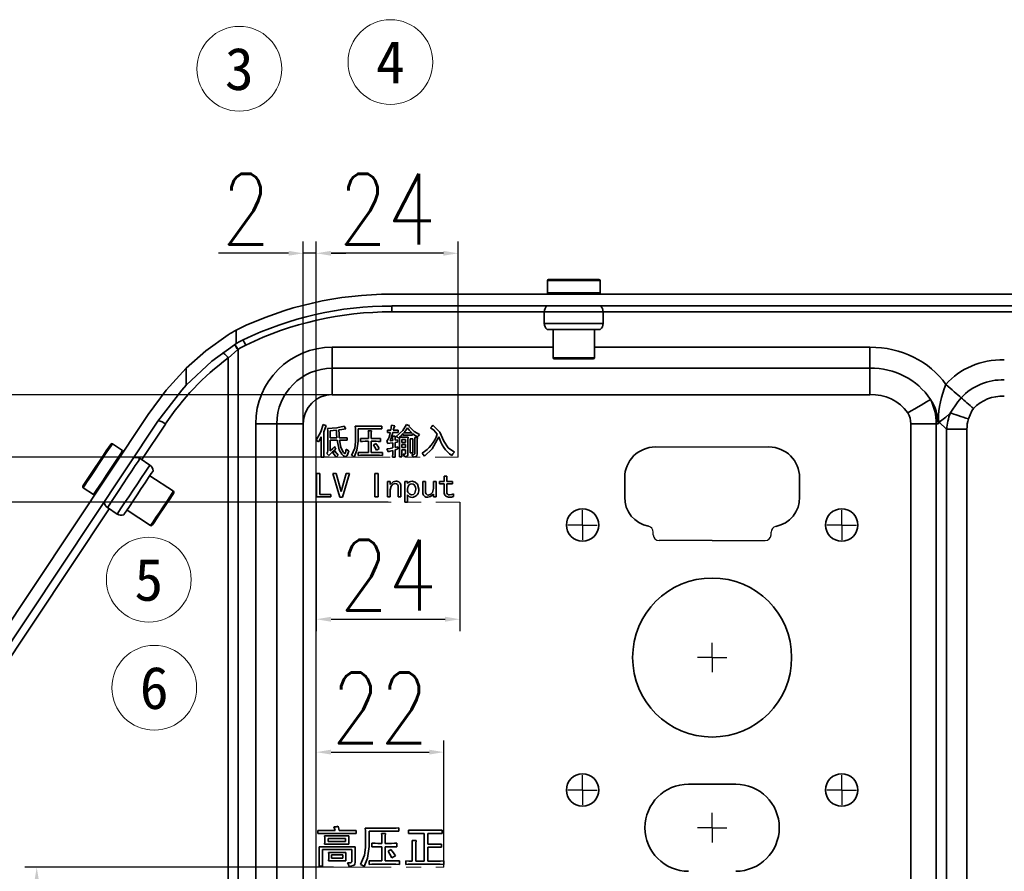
# Model space of a CAD drawing. Header units: millimetres. Extents: x 15229 to 19334, y -5668 to -4465.
# Tile 5 of 15: x 15842 to 16010, y -4849 to -4705. Entities that reach past the tile are written whole.
import ezdxf
from ezdxf.enums import TextEntityAlignment as Align

# ---------------------------------------------------------------- set-up
doc = ezdxf.new("R2010")
doc.units = ezdxf.units.MM
doc.header["$PDMODE"] = 3
doc.header["$PDSIZE"] = 8
doc.linetypes.add('CENTER', pattern=[2, 1.25, -0.25, 0.25, -0.25])
doc.linetypes.add('CENTERX2', pattern=[20.32, 12.7, -2.54, 2.54, -2.54])
doc.layers.get('0').update_dxf_attribs({"linetype": 'CONTINUOUS'})
doc.layers.get('Defpoints').update_dxf_attribs({"linetype": 'CONTINUOUS'})
for name, color, linetype in [('3中心线层', 1, 'CENTER'), ('7标注层', 4, 'CONTINUOUS'), ('中心线层', 1, 'CENTERX2')]:
    doc.layers.add(name, color=color, linetype=linetype)
for name, color, linetype, lineweight in [('单行文本', 7, 'CONTINUOUS', 5), ('细实线', 3, 'CONTINUOUS', 13), ('轮廓实线层', 7, 'CONTINUOUS', 35)]:
    doc.layers.add(name, color=color, linetype=linetype, lineweight=lineweight)
doc.styles.add('TH_GBDIM', font='romans.shx', dxfattribs={"width": 0.8, "bigfont": 'gbcbig.shx'})
doc.styles.add('文字', font='simhei.ttf')
doc.dimstyles.new('TH_GBDIM1', dxfattribs={"dimtxt": 12, "dimasz": 2.5, "dimexe": 2, "dimexo": 0, "dimgap": 1.5, "dimtad": 1, "dimdec": 1, "dimzin": 0, "dimdsep": 46, "dimtxsty": 'TH_GBDIM', "dimcen": 2.5, "dimclrd": 130, "dimclre": 130, "dimclrt": 3, "dimadec": 0, "dimazin": 0, "dimtfac": 0.714286, "dimtdec": 1, "dimtmove": 0, "dimatfit": 3, "dimfxl": 1, "dimtzin": 0, "dimlwd": -1, "dimlwe": -1, "dimarcsym": 0})

# ---------------------------------------------------------------- blocks, each defined once
blk = doc.blocks.new('*D352')
at = {"layer": '7标注层', "color": 130, "ltscale": 5, "transparency": 16777216}
for p, q in [((15890.59, -4824.08), (15890.59, -4742.48)), ((15892.81, -4857.86), (15892.81, -4742.48)), ((15888.09, -4744.48), (15876.19, -4744.48)), ((15892.81, -4744.48), (15890.59, -4744.48)), ((15895.31, -4744.48), (15897.81, -4744.48))]:
    blk.add_line(p, q, dxfattribs=at)
for points in [[(15888.09, -4744.06), (15888.09, -4744.89), (15890.59, -4744.48)], [(15895.31, -4744.06), (15895.31, -4744.89), (15892.81, -4744.48)]]:
    blk.add_solid(points, dxfattribs=at)
at = {"layer": 'Defpoints', "color": 0, "ltscale": 5, "transparency": 16777216}
for p in [(15890.59, -4744.48), (15890.59, -4824.08), (15892.81, -4857.86)]:
    blk.add_point(p, dxfattribs=at)
at = {"layer": '7标注层', "color": 3, "ltscale": 5, "transparency": 16777216, "insert": (15880.89, -4736.98), "char_height": 12, "attachment_point": 5, "style": 'TH_GBDIM'}
blk.add_mtext('2', dxfattribs=at)
blk = doc.blocks.new('*D354')
at = {"layer": '7标注层', "color": 130, "ltscale": 5, "transparency": 16777216}
for p, q in [((15895.75, -4848.74), (15843.34, -4848.74)), ((15845.34, -4851.24), (15845.34, -4865.36)), ((15898.07, -4867.86), (15843.34, -4867.86)), ((15845.34, -4867.86), (15845.34, -4916.49))]:
    blk.add_line(p, q, dxfattribs=at)
for points in [[(15844.92, -4851.24), (15845.75, -4851.24), (15845.34, -4848.74)], [(15844.92, -4865.36), (15845.75, -4865.36), (15845.34, -4867.86)]]:
    blk.add_solid(points, dxfattribs=at)
at = {"layer": 'Defpoints', "color": 0, "ltscale": 5, "transparency": 16777216}
for p in [(15895.75, -4848.74), (15845.34, -4867.86), (15898.07, -4867.86)]:
    blk.add_point(p, dxfattribs=at)
at = {"layer": '7标注层', "color": 3, "ltscale": 5, "transparency": 16777216, "insert": (15837.84, -4908.13), "char_height": 12, "attachment_point": 5, "rotation": 90, "style": 'TH_GBDIM'}
blk.add_mtext('19', dxfattribs=at)
blk = doc.blocks.new('*D355')
at = {"layer": '7标注层', "color": 130, "ltscale": 5, "transparency": 16777216}
for p, q in [((15814.48, -4768.49), (15814.48, -4741.8)), ((15941.17, -4768.49), (15812.48, -4768.49)), ((15814.48, -4784.22), (15814.48, -4770.99)), ((15905, -4786.72), (15812.48, -4786.72))]:
    blk.add_line(p, q, dxfattribs=at)
for points in [[(15814.07, -4770.99), (15814.9, -4770.99), (15814.48, -4768.49)], [(15814.07, -4784.22), (15814.9, -4784.22), (15814.48, -4786.72)]]:
    blk.add_solid(points, dxfattribs=at)
at = {"layer": 'Defpoints', "color": 0, "ltscale": 5, "transparency": 16777216}
for p in [(15814.48, -4768.49), (15941.17, -4768.49), (15905, -4786.72)]:
    blk.add_point(p, dxfattribs=at)
at = {"layer": '7标注层', "color": 3, "ltscale": 5, "transparency": 16777216, "insert": (15806.98, -4750.39), "char_height": 12, "attachment_point": 5, "rotation": 90, "style": 'TH_GBDIM'}
blk.add_mtext('18', dxfattribs=at)
blk = doc.blocks.new('*D356')
at = {"layer": '7标注层', "color": 130, "ltscale": 5, "transparency": 16777216}
for p, q in [((15840.31, -4768.49), (15840.31, -4740.25)), ((15897.92, -4768.49), (15838.31, -4768.49)), ((15840.31, -4776.59), (15840.31, -4770.99)), ((15895.02, -4779.09), (15838.31, -4779.09))]:
    blk.add_line(p, q, dxfattribs=at)
for points in [[(15839.89, -4770.99), (15840.72, -4770.99), (15840.31, -4768.49)], [(15839.89, -4776.59), (15840.72, -4776.59), (15840.31, -4779.09)]]:
    blk.add_solid(points, dxfattribs=at)
at = {"layer": 'Defpoints', "color": 0, "ltscale": 5, "transparency": 16777216}
for p in [(15840.31, -4768.49), (15897.92, -4768.49), (15895.02, -4779.09)]:
    blk.add_point(p, dxfattribs=at)
at = {"layer": '7标注层', "color": 3, "ltscale": 5, "transparency": 16777216, "insert": (15832.81, -4747.46), "char_height": 12, "attachment_point": 5, "rotation": 90, "style": 'TH_GBDIM'}
blk.add_mtext('11', dxfattribs=at)
blk = doc.blocks.new('*D357')
at = {"layer": '7标注层', "color": 130, "ltscale": 5, "transparency": 16777216}
for p, q in [((15993.75, -4835.76), (15993.75, -4915.05)), ((15991.44, -4865.61), (15991.44, -4915.05)), ((15988.94, -4913.05), (15986.44, -4913.05)), ((15991.44, -4913.05), (15993.75, -4913.05)), ((15996.25, -4913.05), (16008.15, -4913.05))]:
    blk.add_line(p, q, dxfattribs=at)
for points in [[(15988.94, -4912.63), (15988.94, -4913.46), (15991.44, -4913.05)], [(15996.25, -4912.63), (15996.25, -4913.46), (15993.75, -4913.05)]]:
    blk.add_solid(points, dxfattribs=at)
at = {"layer": 'Defpoints', "color": 0, "ltscale": 5, "transparency": 16777216}
for p in [(15993.75, -4835.76), (15991.44, -4865.61), (15993.75, -4913.05)]:
    blk.add_point(p, dxfattribs=at)
at = {"layer": '7标注层', "color": 3, "ltscale": 5, "transparency": 16777216, "insert": (16003.45, -4895.55), "char_height": 12, "attachment_point": 5, "style": 'TH_GBDIM'}
blk.add_mtext('\\P2', dxfattribs=at)
blk = doc.blocks.new('*D359')
at = {"layer": '7标注层', "color": 130, "ltscale": 5, "transparency": 16777216}
for p, q in [((15892.81, -4779.09), (15892.81, -4742.48)), ((15916.89, -4779.09), (15916.89, -4742.48)), ((15914.39, -4744.48), (15895.31, -4744.48))]:
    blk.add_line(p, q, dxfattribs=at)
for points in [[(15895.31, -4744.06), (15895.31, -4744.89), (15892.81, -4744.48)], [(15914.39, -4744.06), (15914.39, -4744.89), (15916.89, -4744.48)]]:
    blk.add_solid(points, dxfattribs=at)
at = {"layer": 'Defpoints', "color": 0, "ltscale": 5, "transparency": 16777216}
for p in [(15892.81, -4744.48), (15892.81, -4779.09), (15916.89, -4779.09)]:
    blk.add_point(p, dxfattribs=at)
at = {"layer": '7标注层', "color": 3, "ltscale": 5, "transparency": 16777216, "insert": (15904.85, -4736.98), "char_height": 12, "attachment_point": 5, "style": 'TH_GBDIM'}
blk.add_mtext('24', dxfattribs=at)
blk = doc.blocks.new('*D361')
at = {"layer": '7标注层', "color": 130, "ltscale": 5, "transparency": 16777216}
for p, q in [((15892.81, -4848.74), (15892.81, -4827.19)), ((15914.48, -4848.74), (15914.48, -4827.19)), ((15895.31, -4829.19), (15911.98, -4829.19))]:
    blk.add_line(p, q, dxfattribs=at)
for points in [[(15895.31, -4828.77), (15895.31, -4829.6), (15892.81, -4829.19)], [(15911.98, -4828.77), (15911.98, -4829.6), (15914.48, -4829.19)]]:
    blk.add_solid(points, dxfattribs=at)
at = {"layer": 'Defpoints', "color": 0, "ltscale": 5, "transparency": 16777216}
for p in [(15914.48, -4829.19), (15892.81, -4848.74), (15914.48, -4848.74)]:
    blk.add_point(p, dxfattribs=at)
at = {"layer": '7标注层', "color": 3, "ltscale": 5, "transparency": 16777216, "insert": (15903.64, -4821.69), "char_height": 12, "attachment_point": 5, "style": 'TH_GBDIM'}
blk.add_mtext('22', dxfattribs=at)
blk = doc.blocks.new('*D362')
at = {"layer": '7标注层', "color": 130, "ltscale": 5, "transparency": 16777216}
for p, q in [((15892.81, -4786.72), (15892.81, -4808.62)), ((15917.19, -4786.72), (15917.19, -4808.62)), ((15895.31, -4806.62), (15914.69, -4806.62))]:
    blk.add_line(p, q, dxfattribs=at)
for points in [[(15895.31, -4806.2), (15895.31, -4807.04), (15892.81, -4806.62)], [(15914.69, -4806.2), (15914.69, -4807.04), (15917.19, -4806.62)]]:
    blk.add_solid(points, dxfattribs=at)
at = {"layer": 'Defpoints', "color": 0, "ltscale": 5, "transparency": 16777216}
for p in [(15892.81, -4786.72), (15917.19, -4786.72), (15917.19, -4806.62)]:
    blk.add_point(p, dxfattribs=at)
at = {"layer": '7标注层', "color": 3, "ltscale": 5, "transparency": 16777216, "insert": (15905, -4799.12), "char_height": 12, "attachment_point": 5, "style": 'TH_GBDIM'}
blk.add_mtext('24', dxfattribs=at)
blk = doc.blocks.new('SW_CENTERMARKSYMBOL_71')
at = {"layer": '中心线层', "color": 0}
for q in [(0, 2.5), (-2.5, 0), (0, -2.5), (2.5, 0)]:
    blk.add_line((0, 0), q, dxfattribs=at)
blk = doc.blocks.new('SW_CENTERMARKSYMBOL_72')
at = {"layer": '中心线层', "color": 0}
for q in [(0, 2.5), (-2.5, 0), (0, -2.5), (2.5, 0)]:
    blk.add_line((0, 0), q, dxfattribs=at)
blk = doc.blocks.new('SW_CENTERMARKSYMBOL_73')
at = {"layer": '中心线层', "color": 0}
for q in [(0, 2.5), (-2.5, 0), (0, -2.5), (2.5, 0)]:
    blk.add_line((0, 0), q, dxfattribs=at)
blk = doc.blocks.new('SW_CENTERMARKSYMBOL_74')
at = {"layer": '中心线层', "color": 0}
for q in [(0, 2.5), (-2.5, 0), (0, -2.5), (2.5, 0)]:
    blk.add_line((0, 0), q, dxfattribs=at)
blk = doc.blocks.new('SW_CENTERMARKSYMBOL_75')
at = {"layer": '中心线层', "color": 0}
for q in [(0, 2.5), (-2.5, 0), (0, -2.5), (2.5, 0)]:
    blk.add_line((0, 0), q, dxfattribs=at)
blk = doc.blocks.new('SW_CENTERMARKSYMBOL_76')
at = {"layer": '中心线层', "color": 0}
for q in [(0, 2.5), (-2.5, 0), (0, -2.5), (2.5, 0)]:
    blk.add_line((0, 0), q, dxfattribs=at)

msp = doc.modelspace()

# ---------------------------------------------------------------- linework, layer by layer
at = {"ltscale": 5}
msp.add_line((15950.37, -4777.37), (15969.67, -4777.37), dxfattribs=at)
at = {"layer": '3中心线层', "linetype": 'CENTERX2', "lineweight": 18}
for p, q in [((15892.65, -4779.09), (15916.89, -4779.09)), ((15892.81, -4786.72), (15917.19, -4786.72)), ((15892.81, -4848.74), (15914.48, -4848.74))]:
    msp.add_line(p, q, dxfattribs=at)
at = {"layer": '7标注层', "color": 0, "ltscale": 5}
for p, q in [((15950.02, -4792.27), (15950.02, -4791.82)), ((15970.02, -4792.27), (15970.02, -4791.83)), ((15960.02, -4793.27), (15951.02, -4793.27)), ((15960.02, -4793.27), (15969.02, -4793.27))]:
    msp.add_line(p, q, dxfattribs=at)
at = {"layer": '7标注层', "color": 0}
for centre, start, end in [((15949.02, -4791.82), 0, 79.4503), ((15971.02, -4791.83), 100.6997, 180)]:
    msp.add_arc(centre, 1, start, end, dxfattribs=at)
at = {"layer": '7标注层', "color": 0, "ltscale": 5}
for centre, start, end in [((15951.02, -4792.27), 180, 270), ((15969.02, -4792.27), 270, 0)]:
    msp.add_arc(centre, 1, start, end, dxfattribs=at)
at = {"layer": '细实线', "color": 6, "ltscale": 5}
for centre in [(15879.74, -4713.15), (15905.4, -4712.01), (15864.37, -4799.89), (15865.29, -4818.26)]:
    msp.add_circle(centre, 7.2, dxfattribs=at)
at = {"layer": '轮廓实线层'}
for p, q in [((15932.05, -4749.12), (15932.05, -4751.22)), ((15936.44, -4749.12), (15932.05, -4749.12)), ((15932.25, -4748.92), (15940.8, -4748.92)), ((15941, -4749.12), (15936.44, -4749.12)), ((15941, -4751.22), (15941, -4749.12)), ((15941, -4751.22), (15932.05, -4751.22)), ((16228.44, -4751.42), (15905.61, -4751.42)), ((15905.61, -4753.42), (16228.44, -4753.42)), ((15905.61, -4754.42), (15905.61, -4753.42)), ((15931.52, -4754.42), (15905.61, -4754.42)), ((15931.52, -4754.42), (15931.52, -4756.42)), ((15931.52, -4754.42), (15941.52, -4754.42)), ((15941.52, -4756.42), (15941.52, -4754.42)), ((16018.52, -4754.42), (15941.52, -4754.42)), ((15879.52, -4757.37), (15879.19, -4757.53)), ((15879.19, -4757.53), (15879.19, -4759.82)), ((15931.52, -4756.42), (15941.52, -4756.42)), ((15932.02, -4757.42), (15941.02, -4757.42)), ((15933.02, -4757.42), (15933.02, -4762.22)), ((15940.02, -4762.22), (15940.02, -4757.42)), ((15879.48, -4760.83), (15877.83, -4762.26)), ((15879.19, -4759.82), (15878.92, -4760)), ((15879.52, -4760.8), (15879.48, -4760.83)), ((15879.52, -4760.8), (15879.52, -4881.42)), ((15895.52, -4760.42), (15895.52, -4764.01)), ((15895.52, -4760.42), (15933.02, -4760.42)), ((15940.02, -4760.42), (15986.82, -4760.42)), ((15986.82, -4760.42), (15986.82, -4764.01)), ((15877.83, -4881.42), (15877.83, -4762.26)), ((15933.02, -4762.22), (15936.46, -4762.22)), ((15933.22, -4762.42), (15939.82, -4762.42)), ((15936.46, -4762.22), (15940.02, -4762.22)), ((15870.74, -4766.86), (15870.74, -4764)), ((15895.52, -4764.01), (15895.52, -4768.49)), ((15895.52, -4764.01), (15986.82, -4764.01)), ((15986.82, -4764.01), (15986.82, -4768.49)), ((15986.82, -4768.49), (15895.52, -4768.49)), ((15864.25, -4771.85), (15813.46, -4848.25)), ((15815.13, -4849.36), (15865.92, -4772.96)), ((15867.18, -4773.51), (15863.18, -4779.52)), ((15882.52, -4862.92), (15882.52, -4773.42)), ((15882.52, -4773.42), (15886.11, -4773.42)), ((15886.11, -4862.92), (15886.11, -4773.42)), ((15886.11, -4773.42), (15890.59, -4773.42)), ((15890.59, -4773.42), (15890.59, -4862.92)), ((15895.18, -4774.6), (15895.18, -4775.82)), ((15899.42, -4773.86), (15903.16, -4773.86)), ((15903.16, -4774.28), (15899.93, -4774.28)), ((15899.93, -4774.28), (15899.93, -4776.36)), ((15901.64, -4774.6), (15902.18, -4774.6)), ((15903.96, -4773.83), (15903.96, -4774.3)), ((15904.89, -4774.93), (15904.89, -4774.51)), ((15906.72, -4774.51), (15906.72, -4774.93)), ((15908.61, -4773.71), (15908.52, -4773.83)), ((15993.75, -4862.92), (15993.75, -4773.42)), ((15993.75, -4773.42), (15998.08, -4773.42)), ((15998.08, -4773.42), (15998.08, -4862.92)), ((15998.37, -4773.42), (15998.08, -4773.42)), ((15999.81, -4774.37), (15998.58, -4773.14)), ((15999.81, -4851.88), (15999.81, -4774.37)), ((15999.81, -4774.37), (16003.28, -4774.37)), ((16003.28, -4774.37), (16003.28, -4851.88)), ((15893.64, -4778.07), (15893.64, -4775.66)), ((15894.08, -4774.79), (15894.08, -4778.09)), ((15894.76, -4778.02), (15894.76, -4775)), ((15895.18, -4775.82), (15896.28, -4775.82)), ((15896.33, -4776.19), (15895.18, -4776.19)), ((15895.18, -4776.19), (15895.18, -4778.02)), ((15896.7, -4775.82), (15897.27, -4775.82)), ((15897.29, -4776.19), (15896.75, -4776.19)), ((15898.06, -4775.8), (15898.06, -4776.22)), ((15899.46, -4776.5), (15899.46, -4774.74)), ((15900.31, -4776.43), (15900.31, -4775.91)), ((15901.12, -4775.94), (15901.66, -4775.94)), ((15901.66, -4775.94), (15901.66, -4775.24)), ((15902.13, -4775.26), (15902.13, -4775.94)), ((15902.13, -4775.94), (15902.97, -4775.94)), ((15903.7, -4775.91), (15903.7, -4776.43)), ((15905.34, -4776.31), (15905.78, -4776.26)), ((15905.76, -4775.56), (15906.2, -4775.56)), ((15906.18, -4776.22), (15906.58, -4776.17)), ((15906.58, -4776.17), (15906.58, -4776.55)), ((15906.93, -4775.75), (15906.79, -4775.87)), ((15906.95, -4775.73), (15908.4, -4775.73)), ((15907.98, -4776.08), (15907.35, -4776.08)), ((15907.35, -4776.08), (15907.35, -4776.62)), ((15907.58, -4775.35), (15907.58, -4775.07)), ((15909.12, -4775.35), (15907.58, -4775.35)), ((15907.65, -4774.98), (15909.01, -4774.98)), ((15907.98, -4776.62), (15907.98, -4776.08)), ((15908.75, -4775.96), (15909.22, -4775.96)), ((15909.12, -4775.07), (15909.12, -4775.35)), ((15909.52, -4775.75), (15909.97, -4775.75)), ((15857.84, -4776.98), (15857.9, -4776.89)), ((15859.93, -4777.99), (15858.18, -4776.83)), ((15901.66, -4776.4), (15901.12, -4776.4)), ((15901.66, -4778.32), (15901.66, -4776.4)), ((15902.97, -4776.4), (15902.13, -4776.4)), ((15902.13, -4776.4), (15902.13, -4778.32)), ((15904.94, -4776.8), (15904.77, -4776.4)), ((15905.78, -4777.53), (15905.78, -4776.64)), ((15906.58, -4776.55), (15906.18, -4776.59)), ((15906.18, -4776.59), (15906.18, -4777.43)), ((15906.18, -4777.43), (15906.65, -4777.32)), ((15906.65, -4777.32), (15906.65, -4777.71)), ((15906.95, -4778.18), (15906.95, -4776.55)), ((15907.35, -4776.62), (15907.98, -4776.62)), ((15907.98, -4776.97), (15907.35, -4776.97)), ((15907.35, -4776.97), (15907.35, -4777.48)), ((15907.35, -4777.48), (15907.98, -4777.48)), ((15907.98, -4777.86), (15907.35, -4777.86)), ((15907.35, -4777.86), (15907.35, -4779.02)), ((15907.98, -4777.48), (15907.98, -4776.97)), ((15907.98, -4778.46), (15907.98, -4777.86)), ((15908.38, -4776.36), (15908.38, -4778.58)), ((15908.77, -4777.67), (15908.77, -4776.62)), ((15909.2, -4776.62), (15909.2, -4777.64)), ((15909.55, -4778.49), (15909.55, -4776.52)), ((15909.94, -4776.47), (15909.94, -4778.58)), ((15862.81, -4779.44), (15862.89, -4779.33)), ((15864.55, -4780.44), (15862.89, -4779.33)), ((15894.11, -4779.07), (15893.62, -4779.07)), ((15899.93, -4778.79), (15899.93, -4778.3)), ((15900.8, -4778.32), (15901.66, -4778.32)), ((15903.18, -4778.77), (15900.8, -4778.77)), ((15902.13, -4778.32), (15903.16, -4778.32)), ((15904.05, -4778.3), (15904.05, -4778.79)), ((15906.2, -4779.09), (15905.76, -4779.09)), ((15907.35, -4779.02), (15906.93, -4779.02)), ((15909.22, -4778.37), (15908.75, -4778.37)), ((15864.48, -4780.55), (15864.55, -4780.44)), ((15868.55, -4784.9), (15864.55, -4782.24)), ((15865.04, -4781.51), (15865.11, -4781.41)), ((15892.87, -4785.86), (15892.87, -4781.86)), ((15892.87, -4781.86), (15893.41, -4781.86)), ((15893.41, -4781.86), (15893.41, -4785.41)), ((15896.8, -4785.9), (15895.63, -4781.86)), ((15895.63, -4781.86), (15896.19, -4781.86)), ((15896.19, -4781.86), (15897.01, -4784.92)), ((15897.05, -4784.92), (15897.87, -4781.86)), ((15898.43, -4781.86), (15897.27, -4785.9)), ((15897.87, -4781.86), (15898.43, -4781.86)), ((15902.76, -4785.86), (15902.76, -4781.86)), ((15902.76, -4781.86), (15903.3, -4781.86)), ((15903.3, -4781.86), (15903.3, -4785.86)), ((15914.51, -4783.24), (15914.51, -4782.33)), ((15914.51, -4782.33), (15914.97, -4782.33)), ((15914.97, -4782.33), (15914.97, -4783.24)), ((15945.17, -4782.57), (15945.17, -4785.87)), ((15974.87, -4785.87), (15974.87, -4782.57)), ((15853.23, -4784.28), (15854.98, -4785.45)), ((15904.89, -4785.86), (15904.89, -4783.24)), ((15904.89, -4783.24), (15905.36, -4783.24)), ((15905.36, -4783.24), (15905.36, -4783.73)), ((15905.36, -4784.67), (15905.36, -4785.86)), ((15906.72, -4785.86), (15906.72, -4784.17)), ((15907.18, -4784.01), (15907.18, -4785.86)), ((15907.84, -4786.72), (15907.84, -4783.24)), ((15907.84, -4783.24), (15908.31, -4783.24)), ((15908.31, -4783.24), (15908.31, -4783.59)), ((15910.88, -4785.09), (15910.88, -4783.24)), ((15910.88, -4783.24), (15911.35, -4783.24)), ((15911.35, -4783.24), (15911.35, -4784.92)), ((15912.7, -4784.43), (15912.7, -4783.24)), ((15912.7, -4783.24), (15913.17, -4783.24)), ((15913.17, -4783.24), (15913.17, -4785.86)), ((15913.71, -4783.61), (15913.71, -4783.24)), ((15913.71, -4783.24), (15914.51, -4783.24)), ((15914.51, -4783.61), (15913.71, -4783.61)), ((15914.51, -4785.02), (15914.51, -4783.61)), ((15914.97, -4783.24), (15915.93, -4783.24)), ((15915.93, -4783.61), (15914.97, -4783.61)), ((15914.97, -4783.61), (15914.97, -4785.04)), ((15915.93, -4783.24), (15915.93, -4783.61)), ((15868.56, -4785.25), (15868.61, -4785.17)), ((15895.3, -4785.86), (15892.87, -4785.86)), ((15893.41, -4785.41), (15895.3, -4785.41)), ((15895.3, -4785.41), (15895.3, -4785.86)), ((15897.27, -4785.9), (15896.8, -4785.9)), ((15897.01, -4784.92), (15897.05, -4784.92)), ((15903.3, -4785.86), (15902.76, -4785.86)), ((15905.36, -4785.86), (15904.89, -4785.86)), ((15907.18, -4785.86), (15906.72, -4785.86)), ((15908.31, -4785.51), (15908.31, -4786.72)), ((15912.7, -4785.86), (15912.7, -4785.37)), ((15913.17, -4785.86), (15912.7, -4785.86)), ((15916.12, -4785.32), (15916.12, -4785.79)), ((15857.64, -4787.85), (15825.66, -4835.97)), ((15857.35, -4787.66), (15859.02, -4788.76)), ((15908.31, -4786.72), (15907.84, -4786.72)), ((15860.68, -4788.07), (15864.68, -4790.72)), ((15964.02, -4834.62), (15956.02, -4834.62)), ((15893.08, -4843.01), (15893.08, -4842.48)), ((15893.9, -4842.51), (15896.01, -4842.51)), ((15898.49, -4842.98), (15893.93, -4842.98)), ((15896.71, -4842.51), (15898.73, -4842.51)), ((15899.58, -4842.48), (15899.58, -4843.01)), ((15901.12, -4842.07), (15905.8, -4842.07)), ((15901.18, -4845.38), (15901.18, -4843.18)), ((15905.8, -4842.6), (15901.77, -4842.6)), ((15901.77, -4842.6), (15901.77, -4845.2)), ((15903.9, -4843.01), (15904.58, -4843.01)), ((15906.8, -4842.04), (15906.8, -4842.63)), ((15908.49, -4843.01), (15908.49, -4842.42)), ((15909.46, -4842.45), (15913.2, -4842.45)), ((15911.15, -4842.98), (15909.46, -4842.98)), ((15911.15, -4847.69), (15911.15, -4842.98)), ((15913.14, -4842.98), (15911.74, -4842.98)), ((15911.74, -4842.98), (15911.74, -4844.82)), ((15914.2, -4842.42), (15914.2, -4843.01)), ((15894.22, -4843.42), (15898.35, -4843.42)), ((15898.35, -4844.82), (15894.22, -4844.82)), ((15897.79, -4843.86), (15894.81, -4843.86)), ((15894.81, -4843.86), (15894.81, -4844.38)), ((15894.81, -4844.38), (15897.79, -4844.38)), ((15897.79, -4844.38), (15897.79, -4843.86)), ((15902.24, -4845.29), (15902.24, -4844.65)), ((15903.26, -4844.68), (15903.93, -4844.68)), ((15903.93, -4844.68), (15903.93, -4843.8)), ((15904.52, -4843.83), (15904.52, -4844.68)), ((15904.52, -4844.68), (15905.57, -4844.68)), ((15906.48, -4844.65), (15906.48, -4845.29)), ((15909.08, -4844.21), (15909.75, -4844.21)), ((15911.74, -4844.82), (15913.23, -4844.82)), ((15914.05, -4844.79), (15914.05, -4845.35)), ((15893.29, -4845.29), (15899.43, -4845.29)), ((15898.84, -4845.73), (15893.87, -4845.73)), ((15893.87, -4845.73), (15893.87, -4848.53)), ((15894.87, -4846.22), (15897.85, -4846.22)), ((15898.84, -4847.57), (15898.84, -4845.73)), ((15899.4, -4846.2), (15899.4, -4847.89)), ((15903.93, -4845.26), (15903.26, -4845.26)), ((15903.93, -4847.66), (15903.93, -4845.26)), ((15905.57, -4845.26), (15904.52, -4845.26)), ((15904.52, -4845.26), (15904.52, -4847.66)), ((15909.11, -4847.69), (15909.11, -4845.11)), ((15909.72, -4845.11), (15909.72, -4847.69)), ((15913.23, -4845.32), (15911.74, -4845.32)), ((15911.74, -4845.32), (15911.74, -4847.69)), ((15897.85, -4847.63), (15894.87, -4847.63)), ((15897.29, -4846.63), (15895.39, -4846.63)), ((15895.39, -4846.63), (15895.39, -4847.22)), ((15895.39, -4847.22), (15897.29, -4847.22)), ((15897.29, -4847.22), (15897.29, -4846.63)), ((15901.77, -4848.24), (15901.77, -4847.63)), ((15902.85, -4847.66), (15903.93, -4847.66)), ((15904.52, -4847.66), (15905.8, -4847.66)), ((15906.91, -4847.63), (15906.91, -4848.24)), ((15908, -4848.24), (15908, -4847.66)), ((15908.93, -4847.69), (15909.11, -4847.69)), ((15909.72, -4847.69), (15911.15, -4847.69)), ((15911.74, -4847.69), (15913.23, -4847.69)), ((15914.46, -4847.66), (15914.46, -4848.24)), ((15893.87, -4848.53), (15893.29, -4848.53)), ((15905.83, -4848.21), (15902.85, -4848.21)), ((15913.38, -4848.21), (15908.93, -4848.21))]:
    msp.add_line(p, q, dxfattribs=at)
at = {"layer": '轮廓实线层', "flags": 128}
for points in [[(15870.74, -4764), (15874.05, -4761.06), (15877.83, -4758.32)], [(15879.19, -4759.82), (15879.85, -4759.45), (15880.4, -4759.17)], [(15880.84, -4760.07), (15880.75, -4759.89), (15880.67, -4759.72), (15880.59, -4759.57), (15880.53, -4759.43), (15880.47, -4759.32), (15880.43, -4759.23), (15880.41, -4759.18), (15880.4, -4759.17)], [(15878.92, -4760), (15875.1, -4762.78), (15870.74, -4766.86)], [(15879.52, -4760.8), (15879.42, -4760.63), (15879.32, -4760.47), (15879.23, -4760.33), (15879.14, -4760.2), (15879.08, -4760.1), (15879.03, -4760.02), (15879, -4759.97), (15878.99, -4759.95)], [(15877.83, -4762.26), (15877.71, -4762.07), (15877.57, -4761.89), (15877.42, -4761.73), (15877.27, -4761.6), (15877.13, -4761.5), (15877, -4761.44), (15876.9, -4761.42), (15876.82, -4761.45)], [(15870.74, -4764), (15867.33, -4767.71), (15864.25, -4771.85)], [(15865.92, -4772.96), (15869.97, -4767.71), (15870.74, -4766.86)], [(15999.71, -4766.76), (16000.07, -4767.07), (16000.43, -4767.38), (16000.78, -4767.69), (16001.12, -4767.98), (16001.44, -4768.27), (16001.76, -4768.54), (16002.05, -4768.79), (16002.32, -4769.03)], [(15997.09, -4769.3), (15996.79, -4769.48), (15996.42, -4769.7), (15995.99, -4769.96), (15995.5, -4770.24), (15994.98, -4770.56), (15994.42, -4770.89), (15993.83, -4771.24), (15993.24, -4771.59)], [(16000.46, -4771.61), (16001.74, -4769.73), (16002.32, -4769.03)], [(16002.32, -4769.03), (16002.54, -4769.22), (16002.77, -4769.42), (16003.02, -4769.64), (16003.28, -4769.87), (16003.56, -4770.1), (16003.84, -4770.35), (16004.12, -4770.59), (16004.41, -4770.84)], [(16004.41, -4770.84), (16004.13, -4771.22), (16003.55, -4772.59)], [(15998.37, -4773.42), (15998.37, -4773.41), (15998.44, -4772.81)], [(16000.46, -4771.61), (15999.68, -4772.3), (15998.58, -4773.14)], [(16000.46, -4771.61), (16000.75, -4771.7), (16001.07, -4771.8), (16001.43, -4771.91), (16001.82, -4772.04), (16002.23, -4772.17), (16002.66, -4772.31), (16003.1, -4772.45), (16003.55, -4772.59)], [(15892.8, -4776.22), (15893.6, -4774.78), (15893.99, -4773.55)], [(15893.99, -4773.55), (15894.27, -4773.67), (15894.51, -4773.74)], [(15894.51, -4773.74), (15894.24, -4774.32), (15894.08, -4774.79)], [(15894.74, -4774.23), (15896.32, -4774.12), (15897.52, -4773.81)], [(15894.76, -4775), (15894.75, -4774.57), (15894.74, -4774.23)], [(15896.24, -4774.53), (15895.65, -4774.57), (15895.18, -4774.6)], [(15896.28, -4775.82), (15896.25, -4775.1), (15896.24, -4774.53)], [(15897.83, -4774.3), (15897.17, -4774.4), (15896.66, -4774.46)], [(15896.66, -4774.46), (15896.68, -4775.22), (15896.7, -4775.82)], [(15897.52, -4773.81), (15897.69, -4774.09), (15897.83, -4774.3)], [(15899.46, -4774.74), (15899.44, -4774.25), (15899.42, -4773.86)], [(15901.66, -4775.24), (15901.66, -4774.88), (15901.64, -4774.6)], [(15902.18, -4774.6), (15902.14, -4774.97), (15902.13, -4775.26)], [(15903.16, -4773.86), (15903.61, -4773.85), (15903.96, -4773.83)], [(15903.96, -4774.3), (15903.51, -4774.28), (15903.16, -4774.28)], [(15904.89, -4774.51), (15905.21, -4774.53), (15905.45, -4774.53)], [(15905.45, -4774.53), (15905.54, -4774.04), (15905.57, -4773.64)], [(15905.57, -4773.64), (15905.88, -4773.73), (15906.13, -4773.78)], [(15906.13, -4773.78), (15905.95, -4774.19), (15905.87, -4774.53)], [(15905.87, -4774.53), (15906.35, -4774.53), (15906.72, -4774.51)], [(15906.39, -4775.59), (15907.48, -4774.55), (15908.1, -4773.53)], [(15908.28, -4774.11), (15907.94, -4774.61), (15907.65, -4774.98)], [(15908.1, -4773.53), (15908.38, -4773.65), (15908.61, -4773.71)], [(15909.01, -4774.98), (15908.58, -4774.51), (15908.28, -4774.11)], [(15908.52, -4773.83), (15909.44, -4774.76), (15910.36, -4775.24)], [(15912.19, -4774.11), (15912.43, -4773.89), (15912.59, -4773.69)], [(15913.34, -4775.19), (15912.78, -4774.49), (15912.19, -4774.11)], [(15912.59, -4773.69), (15913.76, -4774.88), (15914.47, -4776.4), (15915.21, -4777.49), (15916.28, -4778.25)], [(15998.58, -4773.14), (15998.38, -4773.41), (15998.37, -4773.42)], [(15893.17, -4776.5), (15892.97, -4776.32), (15892.8, -4776.22)], [(15893.64, -4775.66), (15893.39, -4776.14), (15893.17, -4776.5)], [(15898.34, -4778), (15898.18, -4778.54), (15898.06, -4778.8), (15897.97, -4778.9), (15897.84, -4778.96), (15897.63, -4778.96), (15897.43, -4778.89), (15897.12, -4778.59), (15896.69, -4777.86), (15896.33, -4776.19)], [(15896.75, -4776.19), (15896.99, -4777.41), (15897.28, -4778.04), (15897.45, -4778.3), (15897.63, -4778.45), (15897.68, -4778.47), (15897.73, -4778.45), (15897.77, -4778.42), (15897.79, -4778.37), (15897.9, -4777.76)], [(15897.27, -4775.82), (15897.71, -4775.81), (15898.06, -4775.8)], [(15898.06, -4776.22), (15897.63, -4776.2), (15897.29, -4776.19)], [(15900.31, -4775.91), (15900.76, -4775.93), (15901.12, -4775.94)], [(15902.97, -4775.94), (15903.38, -4775.93), (15903.7, -4775.91)], [(15905.38, -4774.91), (15905.11, -4774.92), (15904.89, -4774.93)], [(15905.8, -4774.91), (15905.57, -4775.7), (15905.34, -4776.31)], [(15905.78, -4776.26), (15905.77, -4775.87), (15905.76, -4775.56)], [(15906.72, -4774.93), (15906.2, -4774.91), (15905.8, -4774.91)], [(15906.2, -4775.56), (15906.18, -4775.93), (15906.18, -4776.22)], [(15906.79, -4775.87), (15906.58, -4775.69), (15906.39, -4775.59)], [(15906.95, -4776.55), (15906.94, -4776.1), (15906.93, -4775.75)], [(15907.58, -4775.07), (15907.23, -4775.45), (15906.95, -4775.73)], [(15908.4, -4775.73), (15908.38, -4776.08), (15908.38, -4776.36)], [(15908.77, -4776.62), (15908.77, -4776.25), (15908.75, -4775.96)], [(15910.01, -4775.66), (15909.5, -4775.36), (15909.12, -4775.07)], [(15909.22, -4775.96), (15909.2, -4776.33), (15909.2, -4776.62)], [(15909.55, -4776.52), (15909.54, -4776.09), (15909.52, -4775.75)], [(15909.97, -4775.75), (15909.95, -4776.16), (15909.94, -4776.47)], [(15910.36, -4775.24), (15910.15, -4775.46), (15910.01, -4775.66)], [(15913.62, -4775.63), (15912.5, -4777.66), (15911.18, -4778.93)], [(15853.17, -4784.01), (15853.22, -4783.93), (15853.48, -4783.55), (15853.91, -4782.9), (15854.49, -4782.03), (15855.16, -4781.02), (15855.87, -4779.95), (15856.54, -4778.94), (15857.13, -4778.05), (15857.57, -4777.38), (15857.84, -4776.98)], [(15859.93, -4777.99), (15859.86, -4778.1), (15859.6, -4778.49), (15859.17, -4779.14), (15858.59, -4780), (15857.93, -4781), (15857.22, -4782.06), (15856.54, -4783.1), (15855.93, -4784.02), (15855.44, -4784.75), (15855.11, -4785.24), (15854.98, -4785.44), (15854.98, -4785.45)], [(15858.18, -4776.83), (15858.17, -4776.85), (15858.01, -4777.09), (15857.66, -4777.62), (15857.15, -4778.39), (15856.52, -4779.33), (15855.83, -4780.37), (15855.13, -4781.43)], [(15895.18, -4778.02), (15895.61, -4777.62), (15895.93, -4777.29)], [(15895.93, -4777.29), (15896.03, -4777.55), (15896.12, -4777.74)], [(15897.9, -4777.76), (15898.13, -4777.92), (15898.34, -4778)], [(15898.76, -4778.79), (15899.33, -4777.56), (15899.46, -4776.5)], [(15899.93, -4776.36), (15899.72, -4777.93), (15899.25, -4779.09)], [(15901.12, -4776.4), (15900.67, -4776.41), (15900.31, -4776.43)], [(15902.53, -4777.01), (15902.74, -4776.88), (15902.9, -4776.76)], [(15903.04, -4777.9), (15902.77, -4777.39), (15902.53, -4777.01)], [(15902.9, -4776.76), (15903.25, -4777.23), (15903.51, -4777.62)], [(15903.7, -4776.43), (15903.29, -4776.41), (15902.97, -4776.4)], [(15903.51, -4777.62), (15903.25, -4777.77), (15903.04, -4777.9)], [(15904.8, -4777.71), (15905.35, -4777.62), (15905.78, -4777.53)], [(15905.01, -4778.18), (15904.9, -4777.91), (15904.8, -4777.71)], [(15905.78, -4776.64), (15905.3, -4776.7), (15904.94, -4776.8)], [(15905.78, -4777.95), (15905.34, -4778.07), (15905.01, -4778.18)], [(15905.76, -4779.09), (15905.78, -4778.45), (15905.78, -4777.95)], [(15906.65, -4777.71), (15906.38, -4777.78), (15906.18, -4777.86)], [(15906.18, -4777.86), (15906.18, -4778.55), (15906.2, -4779.09)], [(15908.75, -4778.37), (15908.77, -4777.98), (15908.77, -4777.67)], [(15909.2, -4777.64), (15909.2, -4778.05), (15909.22, -4778.37)], [(15857.35, -4787.66), (15857.39, -4787.59), (15857.62, -4787.25), (15858.04, -4786.62), (15858.61, -4785.76), (15859.29, -4784.74), (15860.03, -4783.62), (15860.78, -4782.49), (15861.48, -4781.44), (15862.08, -4780.54), (15862.54, -4779.85), (15862.81, -4779.44)], [(15893.62, -4779.07), (15893.63, -4778.51), (15893.64, -4778.07)], [(15894.08, -4778.09), (15894.09, -4778.64), (15894.11, -4779.07)], [(15894.62, -4778.46), (15894.73, -4778.23), (15894.76, -4778.02)], [(15894.93, -4778.81), (15894.75, -4778.62), (15894.62, -4778.46)], [(15895.63, -4778.39), (15895.8, -4778.23), (15895.93, -4778.09)], [(15896.19, -4779.07), (15895.89, -4778.68), (15895.63, -4778.39)], [(15895.93, -4778.09), (15896.28, -4778.47), (15896.54, -4778.77)], [(15896.54, -4778.77), (15896.34, -4778.93), (15896.19, -4779.07)], [(15899.25, -4779.09), (15898.99, -4778.9), (15898.76, -4778.79)], [(15899.93, -4778.3), (15900.42, -4778.32), (15900.8, -4778.32)], [(15900.8, -4778.77), (15900.31, -4778.77), (15899.93, -4778.79)], [(15903.16, -4778.32), (15903.66, -4778.32), (15904.05, -4778.3)], [(15904.05, -4778.79), (15903.56, -4778.77), (15903.18, -4778.77)], [(15906.93, -4779.02), (15906.94, -4778.55), (15906.95, -4778.18)], [(15907.58, -4778.58), (15907.8, -4778.57), (15907.91, -4778.54), (15907.96, -4778.51), (15907.97, -4778.49), (15907.98, -4778.46)], [(15907.81, -4779.05), (15907.7, -4778.78), (15907.58, -4778.58)], [(15908.38, -4778.58), (15908.35, -4778.78), (15908.29, -4778.87), (15908.21, -4778.92), (15907.81, -4779.05)], [(15909.01, -4778.65), (15909.31, -4778.64), (15909.45, -4778.6), (15909.52, -4778.55), (15909.55, -4778.49)], [(15909.24, -4779.12), (15909.13, -4778.84), (15909.01, -4778.65)], [(15909.94, -4778.58), (15909.9, -4778.83), (15909.83, -4778.93), (15909.72, -4778.99), (15909.24, -4779.12)], [(15911.18, -4778.93), (15910.98, -4778.63), (15910.76, -4778.44)], [(15916.28, -4778.25), (15915.99, -4778.55), (15915.84, -4778.84)], [(15859.02, -4788.76), (15859.06, -4788.7), (15859.29, -4788.35), (15859.7, -4787.73), (15860.27, -4786.87), (15860.96, -4785.84), (15861.7, -4784.73), (15862.45, -4783.6), (15863.15, -4782.54), (15863.75, -4781.64), (15864.2, -4780.96), (15864.48, -4780.55)], [(15855.13, -4781.43), (15854.47, -4782.41), (15853.92, -4783.25), (15853.51, -4783.87), (15853.27, -4784.21), (15853.23, -4784.28)], [(15860.13, -4788.9), (15860.13, -4788.9), (15860.26, -4788.69), (15860.59, -4788.2), (15861.08, -4787.46), (15861.7, -4786.54), (15862.39, -4785.5), (15863.09, -4784.43), (15863.76, -4783.43), (15864.34, -4782.56), (15864.78, -4781.9), (15865.04, -4781.51)], [(15905.36, -4783.73), (15905.84, -4783.29), (15906.34, -4783.19)], [(15906.2, -4783.57), (15905.81, -4783.71), (15905.52, -4784.02), (15905.36, -4784.67)], [(15908.98, -4783.61), (15908.75, -4783.66), (15908.56, -4783.8), (15908.42, -4784), (15908.31, -4784.55)], [(15909.69, -4784.55), (15909.65, -4784.18), (15909.5, -4783.84), (15909.27, -4783.66), (15908.98, -4783.61)], [(15908.98, -4785.51), (15909.31, -4785.43), (15909.44, -4785.33), (15909.54, -4785.2), (15909.69, -4784.55)], [(15909.08, -4783.19), (15909.61, -4783.33), (15910.01, -4783.71), (15910.2, -4784.55)], [(15911.86, -4785.53), (15912.26, -4785.39), (15912.54, -4785.07), (15912.7, -4784.43)], [(15864.95, -4790.67), (15865.02, -4790.58), (15865.26, -4790.2), (15865.68, -4789.58), (15866.21, -4788.78), (15866.8, -4787.89), (15867.4, -4787), (15867.92, -4786.21), (15868.32, -4785.6), (15868.56, -4785.25)], [(15866.16, -4788.49), (15866.8, -4787.53), (15867.41, -4786.61), (15867.94, -4785.81), (15868.33, -4785.23), (15868.53, -4784.93), (15868.55, -4784.9)], [(15912.7, -4785.37), (15912.22, -4785.8), (15911.72, -4785.9)], [(15915.42, -4785.48), (15915.82, -4785.44), (15916.12, -4785.32)], [(15916.12, -4785.79), (15915.75, -4785.89), (15915.44, -4785.9)], [(15864.68, -4790.72), (15864.68, -4790.72), (15864.79, -4790.55), (15865.1, -4790.09), (15865.57, -4789.37), (15866.16, -4788.49)], [(15893.08, -4842.48), (15893.54, -4842.51), (15893.9, -4842.51)], [(15893.93, -4842.98), (15893.46, -4842.99), (15893.08, -4843.01)], [(15895.8, -4841.9), (15896.2, -4841.85), (15896.51, -4841.78)], [(15896.01, -4842.51), (15895.91, -4842.16), (15895.8, -4841.9)], [(15896.51, -4841.78), (15896.61, -4842.19), (15896.71, -4842.51)], [(15899.58, -4843.01), (15898.97, -4842.98), (15898.49, -4842.98)], [(15898.73, -4842.51), (15899.2, -4842.5), (15899.58, -4842.48)], [(15901.18, -4843.18), (15901.15, -4842.56), (15901.12, -4842.07)], [(15903.93, -4843.8), (15903.92, -4843.36), (15903.9, -4843.01)], [(15904.58, -4843.01), (15904.52, -4843.47), (15904.52, -4843.83)], [(15905.8, -4842.07), (15906.36, -4842.07), (15906.8, -4842.04)], [(15906.8, -4842.63), (15906.24, -4842.6), (15905.8, -4842.6)], [(15908.49, -4842.42), (15909.03, -4842.45), (15909.46, -4842.45)], [(15909.46, -4842.98), (15908.92, -4842.99), (15908.49, -4843.01)], [(15914.2, -4843.01), (15913.61, -4842.98), (15913.14, -4842.98)], [(15913.2, -4842.45), (15913.76, -4842.44), (15914.2, -4842.42)], [(15894.25, -4844.15), (15894.25, -4843.74), (15894.22, -4843.42)], [(15894.22, -4844.82), (15894.25, -4844.44), (15894.25, -4844.15)], [(15898.35, -4843.42), (15898.32, -4843.83), (15898.32, -4844.15)], [(15898.32, -4844.15), (15898.33, -4844.53), (15898.35, -4844.82)], [(15902.24, -4844.65), (15902.81, -4844.67), (15903.26, -4844.68)], [(15905.57, -4844.68), (15906.08, -4844.67), (15906.48, -4844.65)], [(15909.11, -4845.11), (15909.1, -4844.61), (15909.08, -4844.21)], [(15909.75, -4844.21), (15909.73, -4844.71), (15909.72, -4845.11)], [(15913.23, -4844.82), (15913.69, -4844.81), (15914.05, -4844.79)], [(15893.32, -4846.87), (15893.31, -4845.98), (15893.29, -4845.29)], [(15894.93, -4846.93), (15894.91, -4846.53), (15894.87, -4846.22)], [(15897.85, -4846.22), (15897.83, -4846.62), (15897.82, -4846.93)], [(15899.43, -4845.29), (15899.41, -4845.8), (15899.4, -4846.2)], [(15900.31, -4848.24), (15901.02, -4846.7), (15901.18, -4845.38)], [(15901.77, -4845.2), (15901.5, -4847.17), (15900.92, -4848.62)], [(15903.26, -4845.26), (15902.69, -4845.27), (15902.24, -4845.29)], [(15905.01, -4846.02), (15905.28, -4845.85), (15905.48, -4845.7)], [(15905.66, -4847.13), (15905.32, -4846.5), (15905.01, -4846.02)], [(15905.48, -4845.7), (15905.92, -4846.3), (15906.24, -4846.78)], [(15906.48, -4845.29), (15905.97, -4845.26), (15905.57, -4845.26)], [(15914.05, -4845.35), (15913.59, -4845.32), (15913.23, -4845.32)], [(15893.29, -4848.53), (15893.31, -4847.6), (15893.32, -4846.87)], [(15894.87, -4847.63), (15894.92, -4847.24), (15894.93, -4846.93)], [(15897.82, -4846.93), (15897.83, -4847.32), (15897.85, -4847.63)], [(15898.11, -4847.98), (15898.63, -4847.97), (15898.75, -4847.93), (15898.79, -4847.88), (15898.82, -4847.82), (15898.84, -4847.57)], [(15898.41, -4848.59), (15898.26, -4848.24), (15898.11, -4847.98)], [(15899.4, -4847.89), (15899.34, -4848.23), (15899.24, -4848.36), (15899.08, -4848.45), (15898.41, -4848.59)], [(15901.77, -4847.63), (15902.37, -4847.65), (15902.85, -4847.66)], [(15906.24, -4846.78), (15905.91, -4846.97), (15905.66, -4847.13)], [(15905.8, -4847.66), (15906.43, -4847.65), (15906.91, -4847.63)], [(15908, -4847.66), (15908.52, -4847.68), (15908.93, -4847.69)], [(15913.23, -4847.69), (15913.92, -4847.68), (15914.46, -4847.66)], [(15900.92, -4848.62), (15900.6, -4848.38), (15900.31, -4848.24)], [(15902.85, -4848.21), (15902.24, -4848.22), (15901.77, -4848.24)], [(15906.91, -4848.24), (15906.31, -4848.22), (15905.83, -4848.21)], [(15908.93, -4848.21), (15908.41, -4848.22), (15908, -4848.24)], [(15914.46, -4848.24), (15913.85, -4848.22), (15913.38, -4848.21)]]:
    msp.add_lwpolyline(points, dxfattribs=at)
at = {"layer": '轮廓实线层'}
for centre, radius in [((15938.02, -4790.62), 2.75), ((15982.02, -4790.62), 2.75), ((15960.02, -4813.12), 13.5), ((15938.02, -4835.62), 2.75), ((15982.02, -4835.62), 2.75)]:
    msp.add_circle(centre, radius, dxfattribs=at)
for centre, radius, start, end in [((15932.25, -4749.12), 0.2, 90, 180), ((15940.8, -4749.12), 0.2, 0, 90), ((15932.25, -4751.22), 0.2, 180, 270), ((15940.8, -4751.22), 0.2, 270, 0), ((15905.52, -4811.24), 57.81, 89.9064, 115.7515), ((15905.51, -4811.21), 56.79, 89.899, 115.7541), ((15932.77, -4754.42), 1.25, 126.8699, 180), ((15940.27, -4754.42), 1.25, 0, 53.1301), ((15886.33, -4771.47), 15.65, 117.1166, 122.8575), ((15932.77, -4756.42), 1.25, 180, 233.1301), ((15940.27, -4756.42), 1.25, 306.8699, 0), ((15857.72, -4774.64), 25.77, 32.3983, 34.6357), ((15886.51, -4771.79), 13.03, 115.8357, 122.4475), ((15895.52, -4773.42), 13, 90, 180), ((15904.49, -4798.17), 44.73, 126.5834, 146.5415), ((15933.22, -4762.22), 0.2, 180, 270), ((15939.82, -4762.22), 0.2, 270, 0), ((15895.52, -4773.42), 9.42, 90, 180), ((15987.19, -4775.9), 11.9, 33.6801, 91.755), ((16009.22, -4775.34), 9.36, 87.5267, 137.5474), ((16014.64, -4773.05), 16.2, 157.1609, 179.1519), ((15895.52, -4773.42), 4.94, 90, 180), ((15987.22, -4775.84), 7.37, 35.2361, 93.1041), ((16009.23, -4775.36), 6.61, 86.5789, 136.8901), ((15865.94, -4774.62), 1.67, 41.8858, 90.5192), ((15994.12, -4774.76), 4.74, 20.0381, 24.324), ((15902.36, -4774.55), 3.04, 322.4959, 353.2849), ((15907.77, -4773.43), 5.83, 300.8274, 342.4589), ((15919.1, -4774.2), 5.67, 194.6197, 234.8576), ((15858.07, -4777), 0.2, 56.3839, 146.3839), ((15859.82, -4778.16), 0.2, 326.3839, 56.3839), ((15907.52, -4791.58), 17.93, 129.4817, 134.6168), ((15950.37, -4782.57), 5.2, 90, 180), ((15969.67, -4782.57), 5.2, 0, 90), ((15862.19, -4780.37), 1.25, 56.3839, 109.514), ((15863.86, -4781.48), 1.25, 3.2538, 56.3839), ((15853.34, -4784.12), 0.2, 146.3839, 236.3839), ((15906.19, -4784.1), 0.532, 351.7942, 88.6787), ((15906.41, -4783.97), 0.778, 356.8068, 94.8073), ((15909.12, -4784.69), 0.824, 169.8168, 260.7281), ((15909.03, -4784.04), 0.85, 86.5545, 147.9568), ((15909.02, -4784.73), 1.2, 272.9726, 8.7668), ((15855.09, -4785.28), 0.2, 236.3839, 326.3839), ((15868.44, -4785.06), 0.2, 326.3839, 56.3839), ((15909.05, -4785.06), 0.866, 210.8789, 271.9001), ((15911.66, -4785.13), 0.779, 176.8604, 274.7531), ((15911.87, -4785), 0.533, 171.8873, 268.5857), ((15915.36, -4785.05), 0.856, 177.5352, 275.4023), ((15915.37, -4785.09), 0.401, 173.3776, 276.6224), ((15950.11, -4785.98), 4.94, 178.7373, 259.4503), ((15969.92, -4785.98), 4.96, 280.6997, 1.1683), ((15858.04, -4786.61), 1.25, 183.2538, 236.3839), ((15859.71, -4787.72), 1.25, 236.3839, 289.514), ((15864.79, -4790.56), 0.2, 236.3839, 326.3839), ((15956.02, -4842.02), 7.4, 90, 270), ((15964.02, -4842.02), 7.4, 270, 90)]:
    msp.add_arc(centre, radius, start, end, dxfattribs=at)
for centre, major_axis, ratio, start_param, end_param in [((15905.61, -4801.42), (55.17, 0), 0.906308, 1.570796, 2.063317), ((15986.82, -4773.42), (-15.01, 0), 0.866025, 3.679903, 4.712389), ((16013.96, -4779.86), (13.69, -13.69), 0.774597, 2.482535, 3.195765), ((15989.13, -4773.42), (0, 9), 0.994325, 4.712389, 5.188271), ((15986.82, -4773.42), (11.55, 0), 0.779423, 0, 0.475882), ((15989.13, -4773.42), (-4.62, 0), 0.866025, 3.141593, 3.617475), ((16010.21, -4776.11), (7.67, -7.67), 0.922139, 3.521424, 3.800651), ((16010.21, -4776.11), (5.48, -5.48), 0.774597, 3.521424, 3.800651)]:
    msp.add_ellipse(centre, major_axis=major_axis, ratio=ratio, start_param=start_param, end_param=end_param, dxfattribs=at)

# ---------------------------------------------------------------- block references
at = {"layer": '中心线层', "color": 1}
for name, p in [('SW_CENTERMARKSYMBOL_74', (15938.02, -4790.62)), ('SW_CENTERMARKSYMBOL_75', (15982.02, -4790.62)), ('SW_CENTERMARKSYMBOL_72', (15960.02, -4813.12)), ('SW_CENTERMARKSYMBOL_71', (15938.02, -4835.62)), ('SW_CENTERMARKSYMBOL_76', (15982.02, -4835.62)), ('SW_CENTERMARKSYMBOL_73', (15960.02, -4842.02))]:
    msp.add_blockref(name, p, dxfattribs=at)

# ---------------------------------------------------------------- texts
at = {"layer": '单行文本', "color": 6, "ltscale": 5, "style": '文字'}
for s, p in [('3', (15879.74, -4713.15)), ('4', (15905.4, -4712.01)), ('5', (15864.37, -4799.89)), ('6', (15865.29, -4818.26))]:
    msp.add_text(s, height=7.2, dxfattribs=at).set_placement(p, align=Align.MIDDLE_CENTER)

# ---------------------------------------------------------------- dimensions: what is measured, and where the dimension line sits
at = {"layer": '7标注层', "ltscale": 5}
for base, p1, p2, picture, middle in [((15890.59, -4744.48), (15892.81, -4857.86), (15890.59, -4824.08), '*D352', (15880.89, -4736.98)), ((15892.81, -4744.48), (15916.89, -4779.09), (15892.81, -4779.09), '*D359', (15904.85, -4736.98)), ((15917.19, -4806.62), (15892.81, -4786.72), (15917.19, -4786.72), '*D362', (15905, -4799.12)), ((15914.48, -4829.19), (15892.81, -4848.74), (15914.48, -4848.74), '*D361', (15903.64, -4821.69))]:
    dim = msp.add_linear_dim(base=base, p1=p1, p2=p2, dimstyle='TH_GBDIM1', override={"dimdec": 0, "dimarcsym": 1}, dxfattribs=at)
    dim.commit()
    dim.dimension.update_dxf_attribs({"geometry": picture, "text_midpoint": middle})
for base, p1, p2, picture, middle in [((15840.31, -4768.49), (15895.02, -4779.09), (15897.92, -4768.49), '*D356', (15840.31, -4747.46)), ((15814.48, -4768.49), (15905, -4786.72), (15941.17, -4768.49), '*D355', (15814.48, -4750.39)), ((15845.34, -4867.86), (15895.75, -4848.74), (15898.07, -4867.86), '*D354', (15845.34, -4908.13))]:
    dim = msp.add_linear_dim(base=base, p1=p1, p2=p2, angle=90, dimstyle='TH_GBDIM1', override={"dimdec": 0, "dimarcsym": 1}, dxfattribs=at)
    dim.commit()
    dim.dimension.update_dxf_attribs({"geometry": picture, "text_midpoint": middle, "dimtype": 160})
dim = msp.add_linear_dim(base=(15993.75, -4913.05), p1=(15991.44, -4865.61), p2=(15993.75, -4835.76), text='\\P<>', dimstyle='TH_GBDIM1', override={"dimdec": 0, "dimarcsym": 1}, dxfattribs=at)
dim.commit()
dim.dimension.update_dxf_attribs({"geometry": '*D357', "text_midpoint": (16003.45, -4895.55)})

doc.saveas('drawing.dxf')
